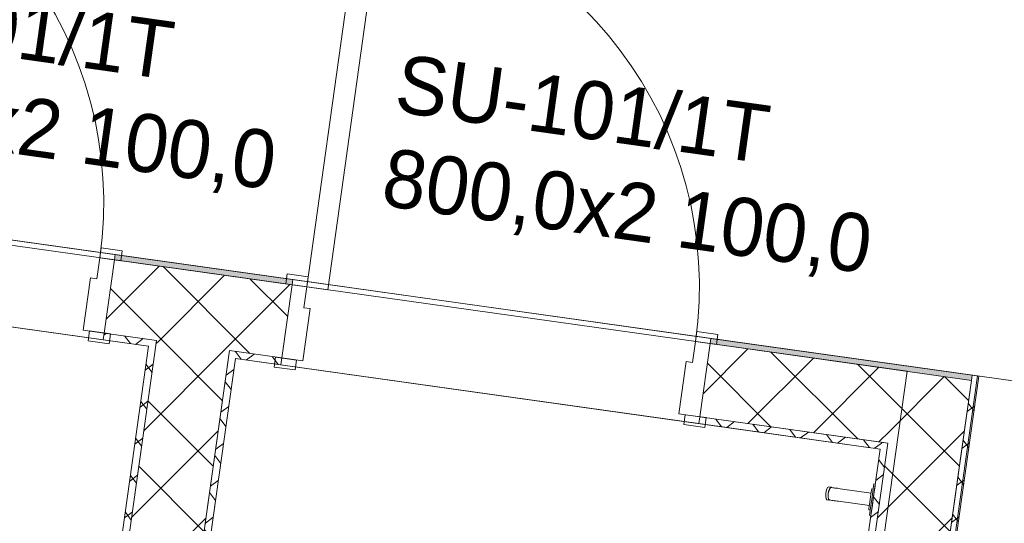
# Model space of a CAD drawing. Header units: millimetres. Extents: x 74467 to 235410, y -65 to 114857.
# Tile 58 of 256: x 88616 to 90482, y 87827 to 88781. Entities that reach past the tile are written whole.
import ezdxf
from ezdxf.enums import TextEntityAlignment as Align

# ---------------------------------------------------------------- set-up
doc = ezdxf.new("R2010")
doc.units = ezdxf.units.MM
doc.header["$MEASUREMENT"] = 0
doc.linetypes.add('Wipeout_Contour', pattern=[1000, 0, -1000])
for name, color, linetype in [('00 Kunstikonkursi LÜ jaoks asendi 2D', 7, 'Continuous'), ('1235 Vahelaed.AR', 7, 'Continuous'), ('1311 Siseseinad.AR', 7, 'Continuous'), ('1326 Seinapinnad.SA', 7, 'Continuous'), ('1336 Sanitaartehnika.SA', 7, 'Continuous'), ('9350 Netopind.AR', 7, 'Continuous'), ('Ruumi tekst', 7, 'Continuous'), ('Uks', 7, 'Continuous'), ('Ukse tähis', 7, 'Continuous')]:
    doc.layers.add(name, color=color, linetype=linetype)
doc.styles.add('GENERATED_STYLE_2', font='txt', dxfattribs={"width": 0.84})
doc.styles.add('GENERATED_STYLE_4', font='txt', dxfattribs={"width": 0.84})
pattern_1 = [(45, (0, 0), (-70.71068, 70.71068), []), (135, (0, 0), (70.71068, 70.71068), [])]
pattern_2 = [(307, (0, 0), (39.931776, 30.090751), []), (37, (0, 0), (-30.090751, 39.931776), [])]
pattern_3 = [(127, (0, 0), (39.931776, 30.090751), []), (217, (0, 0), (-30.090751, 39.931776), [])]
pattern_4 = [(217, (0, 0), (-30.090751, 39.931776), []), (307, (0, 0), (39.931776, 30.090751), [])]
pattern_5 = [(217, (0, 0), (-30.090751, 39.931776), []), (307, (0, 0), (39.931776, 30.090751), [])]

# ---------------------------------------------------------------- blocks, each defined once
blk = doc.blocks.new('Slab_6_1', base_point=(83401.2, 87307.1))
at = {"color": 254, "linetype": 'Wipeout_Contour', "lineweight": 0, "ltscale": 493859.9441}
blk.add_wipeout([(83401.2, 87307.1), (90052.9, 86372.3), (90297.8, 88115.1), (83646.2, 89050)], dxfattribs=at).dxf.layer = '1235 Vahelaed.AR'
at = {"layer": '1235 Vahelaed.AR', "color": 7, "linetype": 'Continuous', "lineweight": 13, "flags": 128}
blk.add_lwpolyline([(83401.2, 87307.1), (90052.9, 86372.3), (90297.8, 88115.1), (83646.2, 89050)], close=True, dxfattribs=at)
blk = doc.blocks.new('Slab_18_1', base_point=(93030.2, 94685.9))
at = {"color": 254, "linetype": 'Wipeout_Contour', "lineweight": 0, "ltscale": 774606.085274}
blk.add_wipeout([(93030.2, 94685.9), (90077.6, 73665.2), (95019, 72970.7), (98070.9, 94685.9), (96652.6, 94685.9), (94919.6, 94685.9)], dxfattribs=at).dxf.layer = '1235 Vahelaed.AR'
blk = doc.blocks.new('Slab_20_1', base_point=(83646.2, 89050))
at = {"color": 254, "linetype": 'Wipeout_Contour', "lineweight": 0, "ltscale": 750402.108278}
blk.add_wipeout([(83646.2, 89050), (90297.8, 88115.1), (90052.9, 86372.3), (91828.9, 86122.7), (92242.7, 89063.7), (83814.6, 90248.2)], dxfattribs=at).dxf.layer = '1235 Vahelaed.AR'
at = {"layer": '1235 Vahelaed.AR', "color": 7, "linetype": 'Continuous', "lineweight": 13, "flags": 128}
blk.add_lwpolyline([(83646.2, 89050), (83814.6, 90248.2), (92242.7, 89063.7), (91828.9, 86122.7), (90052.9, 86372.3), (90297.8, 88115.1)], close=True, dxfattribs=at)
blk = doc.blocks.new('WC_RG 110_5_1', base_point=(88957.5, 87754))
at = {"layer": '9350 Netopind.AR', "color": 7, "linetype": 'Continuous', "lineweight": 13, "flags": 128}
blk.add_lwpolyline([(89024.8, 88139.5), (88801.2, 86548.2), (90023.2, 86376.4), (90246.8, 87967.8)], close=True, dxfattribs=at)
at = {"layer": 'Ruumi tekst', "color": 7, "lineweight": 13, "char_height": 120, "attachment_point": 1, "rotation": 352}
for s, insert, style in [('\\A1;{\\pql;\\pt0,4600;\\fArial|b0|i0|c0|p34;RG 110\\fArial|b0|i0|c0|p34;\\A1{\\H.66x;\\S^  ;}\\fArial|b0|i0|c0|p34;\\fArial|b0|i0|c0|p34;\\A1{\\H.66x;\\S^  ;}}', (89051.6, 87704.9), 'GENERATED_STYLE_4'), ('\\A1;{\\pql;\\pt0,500;\\fArial|b1|i0|c0|p34;WC\\fArial|b1|i0|c0|p34;\\A1{\\H.66x;\\S^  ;}\\fArial|b1|i0|c0|p34;\\fArial|b1|i0|c0|p34;\\A1{\\H.66x;\\S^  ;}}', (89024.6, 87512.7), 'GENERATED_STYLE_2'), ('\\A1;{\\pql;\\pt0,4600;\\fArial|b0|i0|c0|p34;2,0\\fArial|b0|i0|c0|p34;\\A1{\\H.66x;\\S^  ;}\\fArial|b0|i0|c0|p34; m\\fArial|b0|i0|c0|p34;\\A1{\\H.66x;\\S2^  ;}}', (88997.3, 87318.9), 'GENERATED_STYLE_4')]:
    blk.add_mtext(s, dxfattribs=dict(at, insert=insert, style=style))
blk = doc.blocks.new('WC_RG 109_6_1', base_point=(87722.6, 87927.5))
at = {"layer": '9350 Netopind.AR', "color": 7, "linetype": 'Continuous', "lineweight": 13, "flags": 128}
blk.add_lwpolyline([(87777.1, 88314.9), (87553.4, 86723.5), (88636.8, 86571.3), (88860.4, 88162.6)], close=True, dxfattribs=at)
at = {"layer": 'Ruumi tekst', "color": 7, "lineweight": 13, "char_height": 120, "attachment_point": 1, "rotation": 352}
for s, insert, style in [('\\A1;{\\pql;\\pt0,4600;\\fArial|b0|i0|c0|p34;RG 109\\fArial|b0|i0|c0|p34;\\A1{\\H.66x;\\S^  ;}\\fArial|b0|i0|c0|p34;\\fArial|b0|i0|c0|p34;\\A1{\\H.66x;\\S^  ;}}', (87816.7, 87878.5), 'GENERATED_STYLE_4'), ('\\A1;{\\pql;\\pt0,500;\\fArial|b1|i0|c0|p34;WC\\fArial|b1|i0|c0|p34;\\A1{\\H.66x;\\S^  ;}\\fArial|b1|i0|c0|p34;\\fArial|b1|i0|c0|p34;\\A1{\\H.66x;\\S^  ;}}', (87789.7, 87686.2), 'GENERATED_STYLE_2'), ('\\A1;{\\pql;\\pt0,4600;\\fArial|b0|i0|c0|p34;1,8\\fArial|b0|i0|c0|p34;\\A1{\\H.66x;\\S^  ;}\\fArial|b0|i0|c0|p34; m\\fArial|b0|i0|c0|p34;\\A1{\\H.66x;\\S2^  ;}}', (87762.5, 87492.5), 'GENERATED_STYLE_4')]:
    blk.add_mtext(s, dxfattribs=dict(at, insert=insert, style=style))
blk = doc.blocks.new('Kätepesuala_RG 106_29_1', base_point=(90436.5, 88095.6))
at = {"layer": '9350 Netopind.AR', "color": 7, "linetype": 'Continuous', "lineweight": 13, "flags": 128}
blk.add_lwpolyline([(90186, 86363.7), (91629.5, 86160.8), (91874.5, 87903.7), (90430.9, 88106.5)], close=True, dxfattribs=at)
at = {"layer": 'Ruumi tekst', "color": 7, "lineweight": 13, "char_height": 120, "attachment_point": 1, "rotation": 352}
for s, insert, style in [('\\A1;{\\pql;\\pt0,4600;\\fArial|b0|i0|c0|p34;RG 106\\fArial|b0|i0|c0|p34;\\A1{\\H.66x;\\S^  ;}\\fArial|b0|i0|c0|p34;\\fArial|b0|i0|c0|p34;\\A1{\\H.66x;\\S^  ;}}', (90530.5, 88046.6), 'GENERATED_STYLE_4'), ('\\A1;{\\pql;\\pt0,500;\\fArial|b1|i0|c0|p34;Kätepesuala\\fArial|b1|i0|c0|p34;\\A1{\\H.66x;\\S^  ;}\\fArial|b1|i0|c0|p34;\\fArial|b1|i0|c0|p34;\\A1{\\H.66x;\\S^  ;}}', (90503.5, 87854.4), 'GENERATED_STYLE_2'), ('\\A1;{\\pql;\\pt0,4600;\\fArial|b0|i0|c0|p34;2,6\\fArial|b0|i0|c0|p34;\\A1{\\H.66x;\\S^  ;}\\fArial|b0|i0|c0|p34; m\\fArial|b0|i0|c0|p34;\\A1{\\H.66x;\\S2^  ;}}', (90476.3, 87660.6), 'GENERATED_STYLE_4')]:
    blk.add_mtext(s, dxfattribs=dict(at, insert=insert, style=style))
blk = doc.blocks.new('Koridor_RG 112_31_1', base_point=(84814.9, 90097.5))
at = {"layer": '9350 Netopind.AR', "color": 7, "linetype": 'Continuous', "lineweight": 13, "flags": 128}
blk.add_lwpolyline([(84021.1, 90209.1), (83995.4, 90025.9), (83777.5, 90056.5), (83657.1, 89199.9), (83875, 89169.3), (83855.5, 89030.6), (92084.6, 87874.1), (92250.3, 89052.5)], close=True, dxfattribs=at)
blk = doc.blocks.new('Opening_29_1')
at = {"layer": '1311 Siseseinad.AR', "color": 7, "linetype": 'Continuous', "lineweight": 15, "flags": 128}
for points in [[(88004.7, 88447.5), (88003.3, 88437.6)], [(88795.6, 88326.3), (88797, 88336.2)], [(87983.9, 88299), (87982.1, 88286.1)], [(88774.3, 88174.8), (88776.1, 88187.6)]]:
    blk.add_lwpolyline(points, dxfattribs=at)
at = {"layer": '1311 Siseseinad.AR', "color": 7, "linetype": 'Continuous', "lineweight": 13, "flags": 128}
for points in [[(88797, 88336.2), (88004.7, 88447.5)], [(88003.3, 88437.6), (87983.9, 88299)], [(88776.1, 88187.6), (88795.6, 88326.3)], [(87982.1, 88286.1), (88774.3, 88174.8)]]:
    blk.add_lwpolyline(points, dxfattribs=at)
blk = doc.blocks.new('Opening_45_1')
at = {"layer": '1311 Siseseinad.AR', "color": 7, "linetype": 'Continuous', "lineweight": 13, "flags": 128}
for points in [[(89132.3, 88278.9), (89112.8, 88140.3)], [(89925.9, 88177.5), (89133.6, 88288.8)], [(89905, 88029), (89924.5, 88167.6)], [(89111, 88127.4), (89903.2, 88016.1)]]:
    blk.add_lwpolyline(points, dxfattribs=at)
at = {"layer": '1311 Siseseinad.AR', "color": 7, "linetype": 'Continuous', "lineweight": 15, "flags": 128}
for points in [[(89133.6, 88288.8), (89132.3, 88278.9)], [(89924.5, 88167.6), (89925.9, 88177.5)], [(89112.8, 88140.3), (89111, 88127.4)], [(89903.2, 88016.1), (89905, 88029)]]:
    blk.add_lwpolyline(points, dxfattribs=at)
blk = doc.blocks.new('Door 24_6')
at = {"layer": 'Uks', "color": 7, "linetype": 'Continuous', "lineweight": 13}
for p, q in [((332, 0), (332, 744)), ((332, 744), (372, 744)), ((372, 744), (372, 0)), ((-412, 0), (-412, 19)), ((-412, 19), (-372, 19)), ((-372, 19), (-372, 0)), ((372, 19), (412, 19)), ((372, 0), (372, 19)), ((412, 19), (412, 0)), ((-372, 0), (-412, 0)), ((-400, 0), (-400, -140)), ((-400, 0), (-400, -140)), ((372, 0), (332, 0)), ((412, 0), (372, 0)), ((400, 0), (400, -140)), ((400, 0), (400, -140)), ((-412, -159), (-412, -140)), ((-412, -140), (-372, -140)), ((-372, -140), (-372, -159)), ((372, -140), (412, -140)), ((372, -159), (372, -140)), ((412, -140), (412, -159)), ((-372, -159), (-412, -159)), ((412, -159), (372, -159))]:
    blk.add_line(p, q, dxfattribs=at)
at = {"layer": 'Uks', "color": 7, "linetype": 'Continuous', "lineweight": 15}
for p, q in [((-400, 0), (-412, 0)), ((-400, 0), (-412, 0)), ((-372, 0), (-400, 0)), ((-400, 0), (-400, -140)), ((-372, -40), (-372, 0)), ((400, 0), (372, 0)), ((372, 0), (372, -40)), ((400, -140), (400, 0)), ((400, 0), (412, 0)), ((400, 0), (412, 0)), ((-360, -40), (-372, -40)), ((-360, -140), (-360, -40)), ((372, -40), (360, -40)), ((360, -40), (360, -140)), ((-400, -140), (-412, -140)), ((-400, -140), (-412, -140)), ((-400, -140), (-360, -140)), ((360, -140), (400, -140)), ((400, -140), (412, -140)), ((400, -140), (412, -140))]:
    blk.add_line(p, q, dxfattribs=at)
at = {"layer": 'Uks', "color": 7, "linetype": 'Continuous', "lineweight": 13}
blk.add_arc((372, 0), 744, 90, 180, dxfattribs=at)
blk = doc.blocks.new('Door Stamp 24')
at = {"layer": 'Ukse tähis', "color": 7, "lineweight": 13, "style": 'GENERATED_STYLE_2'}
for tag, p in [('AC_WIDO_ID', (-460.3, -326.6)), ('AC_TextStyle_4', (-460.3, -506))]:
    blk.add_attdef(tag, text='', height=110, dxfattribs=at).set_placement(p, align=Align.TOP_LEFT)
blk = doc.blocks.new('Wall_45_1', base_point=(90419.6, 88098))
at = {"layer": '1311 Siseseinad.AR', "linetype": 'Continuous', "lineweight": 13, "true_color": 0x50504f}
h = blk.add_hatch(dxfattribs=at)
h.set_pattern_fill('Plokk_õõnesbetoon_0001', color=251, style=0, pattern_type=2)
h.set_pattern_definition(pattern_1)
h.paths.add_polyline_path([(88795.6, 88326.3), (88776.1, 88187.6), (89112.8, 88140.3), (89132.3, 88278.9)])
h = blk.add_hatch(dxfattribs=at)
h.set_pattern_fill('Plokk_õõnesbetoon_0001', color=251, style=0, pattern_type=2)
h.set_pattern_definition(pattern_1)
h.paths.add_polyline_path([(89924.5, 88167.6), (89905, 88029), (90261.5, 87978.9), (90281, 88117.5)])
h = blk.add_hatch(dxfattribs=at)
h.set_pattern_fill('Plokk_õõnesbetoon_0001', color=251, style=0, pattern_type=2)
h.set_pattern_definition(pattern_1)
h.paths.add_polyline_path([(90281, 88117.5), (90261.5, 87978.9), (90419.6, 88098)])
h = blk.add_hatch(dxfattribs=at)
h.set_pattern_fill('Plokk_õõnesbetoon_0001', color=251, style=0, pattern_type=2)
h.set_pattern_definition(pattern_1)
h.paths.add_polyline_path([(90419.6, 88098), (90261.5, 87978.9), (90400.1, 87959.4)])
at = {"layer": '1311 Siseseinad.AR', "color": 7, "linetype": 'Continuous', "lineweight": 15}
for p, q in [((88795.6, 88326.3), (88807.4, 88324.6)), ((89132.3, 88278.9), (89120.4, 88280.6)), ((88776.1, 88187.6), (88788, 88186)), ((89924.5, 88167.6), (89936.3, 88165.9)), ((89112.8, 88140.3), (89100.9, 88142)), ((89905, 88029), (89916.9, 88027.3))]:
    blk.add_line(p, q, dxfattribs=at)
at = {"layer": '1311 Siseseinad.AR', "color": 7, "linetype": 'Continuous', "lineweight": 15, "flags": 128}
for points in [[(89132.3, 88278.9), (88795.6, 88326.3)], [(88776.1, 88187.6), (88875.1, 88173.7)], [(90419.6, 88098), (89924.5, 88167.6)], [(89013.7, 88154.2), (89112.8, 88140.3)], [(89905, 88029), (90261.5, 87978.9)]]:
    blk.add_lwpolyline(points, dxfattribs=at)
at = {"layer": '1311 Siseseinad.AR', "color": 7, "linetype": 'Continuous', "lineweight": 13, "flags": 128}
blk.add_lwpolyline([(90419.6, 88098), (90400.1, 87959.4)], dxfattribs=at)
at = {"layer": 'Uks', "color": 7, "linetype": 'Continuous', "lineweight": 13, "xscale": -0.9999999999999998, "zscale": 1000, "rotation": 352.0000000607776}
for p in [(88399.5, 88381.9), (89528.4, 88223.3)]:
    blk.add_blockref('Door 24_6', p, dxfattribs=at)
at = {"layer": 'Ukse tähis', "color": 7, "lineweight": 13}
ref = blk.add_blockref('Door Stamp 24', (88380, 88243.3), dxfattribs=dict(at, rotation=172.0000000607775))
ref.add_attrib('AC_TextStyle_4', '800,0x2\xa0100,0', dxfattribs={"color": 7, "lineweight": 13, "height": 110, "rotation": 352, "style": 'GENERATED_STYLE_2'}).set_placement((88184.8, 88697.3), align=Align.TOP_LEFT)
ref.add_attrib('AC_WIDO_ID', 'SU-101/1T', dxfattribs={"color": 7, "lineweight": 13, "height": 110, "rotation": 352, "style": 'GENERATED_STYLE_2'}).set_placement((88209.6, 88875), align=Align.TOP_LEFT)
ref = blk.add_blockref('Door Stamp 24', (89508.9, 88084.6), dxfattribs=dict(at, rotation=172.0000000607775))
ref.add_attrib('AC_TextStyle_4', '800,0x2\xa0100,0', dxfattribs={"color": 7, "lineweight": 13, "height": 110, "rotation": 352, "style": 'GENERATED_STYLE_2'}).set_placement((89313.7, 88538.7), align=Align.TOP_LEFT)
ref.add_attrib('AC_WIDO_ID', 'SU-101/1T', dxfattribs={"color": 7, "lineweight": 13, "height": 110, "rotation": 352, "style": 'GENERATED_STYLE_2'}).set_placement((89338.5, 88716.3), align=Align.TOP_LEFT)
blk = doc.blocks.new('Wall_68_1', base_point=(88788.3, 86550))
at = {"layer": '1311 Siseseinad.AR', "linetype": 'Continuous', "lineweight": 13, "true_color": 0x50504f}
h = blk.add_hatch(dxfattribs=at)
h.set_pattern_fill('Plokk_õõnesbetoon_0001', color=251, style=0, pattern_type=2)
h.set_pattern_definition(pattern_1)
h.paths.add_polyline_path([(88788.3, 86550), (89013.7, 88154.2), (88875.1, 88173.7), (88649.6, 86569.5)])
at = {"layer": '1311 Siseseinad.AR', "color": 7, "linetype": 'Continuous', "lineweight": 15, "flags": 128}
for points in [[(88875.1, 88173.7), (88649.6, 86569.5)], [(88788.3, 86550), (89013.7, 88154.2)]]:
    blk.add_lwpolyline(points, dxfattribs=at)
at = {"layer": '1311 Siseseinad.AR', "color": 7, "linetype": 'Continuous', "lineweight": 13, "flags": 128}
blk.add_lwpolyline([(88788.3, 86550), (88649.6, 86569.5)], dxfattribs=at)
blk = doc.blocks.new('Wall_300_1', base_point=(90419.6, 88098))
at = {"layer": '1326 Seinapinnad.SA', "linetype": 'Continuous', "lineweight": 0, "true_color": 0xfefefe}
for points in [[(88795.6, 88326.3), (89132.3, 88278.9), (89133.6, 88288.8), (88797, 88336.2)], [(89925.9, 88177.5), (89924.5, 88167.6), (90419.6, 88098), (90421, 88107.9)]]:
    blk.add_hatch(color=7, dxfattribs=at).paths.add_polyline_path(points)
at = {"layer": '1326 Seinapinnad.SA', "color": 7, "linetype": 'Continuous', "lineweight": 15}
blk.add_line((90421, 88107.9), (90419.6, 88098), dxfattribs=at)
at = {"layer": '1326 Seinapinnad.SA', "color": 7, "linetype": 'Continuous', "lineweight": 15, "flags": 128}
for points in [[(89133.6, 88288.8), (88797, 88336.2)], [(88795.6, 88326.3), (89132.3, 88278.9)], [(89924.5, 88167.6), (90419.6, 88098)], [(90421, 88107.9), (89925.9, 88177.5)]]:
    blk.add_lwpolyline(points, dxfattribs=at)
blk = doc.blocks.new('Wall_460_1', base_point=(90174.7, 86355.1))
at = {"layer": '1326 Seinapinnad.SA', "linetype": 'Continuous', "lineweight": 13}
h = blk.add_hatch(dxfattribs=at)
h.set_pattern_fill('Grid_5x5_Diagonaal_0001', color=230, style=0, pattern_type=2)
h.set_pattern_definition(pattern_2)
h.paths.add_polyline_path([(90187.5, 86353.3), (90433.9, 88106.1), (90419.6, 88098), (90174.7, 86355.1)])
h = blk.add_hatch(dxfattribs=at)
h.set_pattern_fill('Grid_5x5_Diagonaal_0001', color=230, style=0, pattern_type=2)
h.set_pattern_definition(pattern_2)
h.paths.add_polyline_path([(90421, 88107.9), (90419.6, 88098), (90433.9, 88106.1)])
at = {"layer": '1326 Seinapinnad.SA', "color": 7, "linetype": 'Continuous', "lineweight": 15}
blk.add_line((90421, 88107.9), (90419.6, 88098), dxfattribs=at)
at = {"layer": '1326 Seinapinnad.SA', "color": 7, "linetype": 'Continuous', "lineweight": 15, "flags": 128}
for points in [[(90419.6, 88098), (90174.7, 86355.1)], [(90187.5, 86353.3), (90433.9, 88106.1)], [(90433.9, 88106.1), (90421, 88107.9)], [(90174.7, 86355.1), (90187.5, 86353.3)]]:
    blk.add_lwpolyline(points, dxfattribs=at)
blk = doc.blocks.new('Wall_522_1', base_point=(90174.7, 86355.1))
at = {"layer": '1311 Siseseinad.AR', "linetype": 'Continuous', "lineweight": 13, "true_color": 0x50504f}
h = blk.add_hatch(dxfattribs=at)
h.set_pattern_fill('Plokk_õõnesbetoon_0001', color=251, style=0, pattern_type=2)
h.set_pattern_definition(pattern_1)
h.paths.add_polyline_path([(90261.5, 87978.9), (90036, 86374.6), (90174.7, 86355.1), (90400.1, 87959.4)])
at = {"layer": '1311 Siseseinad.AR', "color": 7, "linetype": 'Continuous', "lineweight": 15, "flags": 128}
for points in [[(90261.5, 87978.9), (90036, 86374.6)], [(90174.7, 86355.1), (90400.1, 87959.4)]]:
    blk.add_lwpolyline(points, dxfattribs=at)
at = {"layer": '1311 Siseseinad.AR', "color": 7, "linetype": 'Continuous', "lineweight": 13, "flags": 128}
blk.add_lwpolyline([(90174.7, 86355.1), (90036, 86374.6)], dxfattribs=at)
blk = doc.blocks.new('Wall_524_1', base_point=(88677.5, 86767.5))
at = {"layer": '1326 Seinapinnad.SA', "linetype": 'Continuous', "lineweight": 13}
h = blk.add_hatch(dxfattribs=at)
h.set_pattern_fill('Grid_5x5_Diagonaal_0001', color=230, style=0, pattern_type=2)
h.set_pattern_definition(pattern_3)
h.paths.add_polyline_path([(88862.2, 88175.5), (88860.4, 88162.6), (88875.1, 88173.7)])
h = blk.add_hatch(dxfattribs=at)
h.set_pattern_fill('Grid_5x5_Diagonaal_0001', color=230, style=0, pattern_type=2)
h.set_pattern_definition(pattern_3)
h.paths.add_polyline_path([(88875.1, 88173.7), (88860.4, 88162.6), (88873.3, 88160.8)])
h = blk.add_hatch(dxfattribs=at)
h.set_pattern_fill('Grid_5x5_Diagonaal_0001', color=230, style=0, pattern_type=2)
h.set_pattern_definition(pattern_3)
h.paths.add_polyline_path([(88860.4, 88162.6), (88664.6, 86769.3), (88677.5, 86767.5), (88873.3, 88160.8)])
at = {"layer": '1326 Seinapinnad.SA', "color": 7, "linetype": 'Continuous', "lineweight": 15, "flags": 128}
for points in [[(88677.5, 86767.5), (88875.1, 88173.7)], [(88875.1, 88173.7), (88862.2, 88175.5)], [(88860.4, 88162.6), (88664.6, 86769.3)]]:
    blk.add_lwpolyline(points, dxfattribs=at)
blk = doc.blocks.new('Wall_525_1', base_point=(88875.1, 88173.7))
at = {"layer": '1326 Seinapinnad.SA', "linetype": 'Continuous', "lineweight": 13}
h = blk.add_hatch(dxfattribs=at)
h.set_pattern_fill('Grid_5x5_Diagonaal_0001', color=230, style=0, pattern_type=2)
h.set_pattern_definition(pattern_4)
h.paths.add_polyline_path([(87764.2, 88316.7), (87777.1, 88314.9), (87766, 88329.6)])
h = blk.add_hatch(dxfattribs=at)
h.set_pattern_fill('Grid_5x5_Diagonaal_0001', color=230, style=0, pattern_type=2)
h.set_pattern_definition(pattern_4)
h.paths.add_polyline_path([(87766, 88329.6), (87777.1, 88314.9), (87778.9, 88327.8)])
h = blk.add_hatch(dxfattribs=at)
h.set_pattern_fill('Grid_5x5_Diagonaal_0001', color=230, style=0, pattern_type=2)
h.set_pattern_definition(pattern_4)
h.paths.add_polyline_path([(87777.1, 88314.9), (87982.1, 88286.1), (87983.9, 88299), (87778.9, 88327.8)])
h = blk.add_hatch(dxfattribs=at)
h.set_pattern_fill('Grid_5x5_Diagonaal_0001', color=230, style=0, pattern_type=2)
h.set_pattern_definition(pattern_4)
h.paths.add_polyline_path([(88776.1, 88187.6), (88774.3, 88174.8), (88860.4, 88162.6), (88862.2, 88175.5)])
at = {"layer": '1326 Seinapinnad.SA', "color": 7, "linetype": 'Continuous', "lineweight": 15, "flags": 128}
for points in [[(87766, 88329.6), (87764.2, 88316.7)], [(87983.9, 88299), (87766, 88329.6)], [(87777.1, 88314.9), (87982.1, 88286.1)], [(88862.2, 88175.5), (88776.1, 88187.6)], [(88774.3, 88174.8), (88860.4, 88162.6)]]:
    blk.add_lwpolyline(points, dxfattribs=at)
blk = doc.blocks.new('Wall_527_1', base_point=(90063.9, 86572.7))
at = {"layer": '1326 Seinapinnad.SA', "linetype": 'Continuous', "lineweight": 13}
h = blk.add_hatch(dxfattribs=at)
h.set_pattern_fill('Grid_5x5_Diagonaal_0001', color=230, style=0, pattern_type=2)
h.set_pattern_definition(pattern_3)
h.paths.add_polyline_path([(90248.6, 87980.7), (90246.8, 87967.8), (90261.5, 87978.9)])
h = blk.add_hatch(dxfattribs=at)
h.set_pattern_fill('Grid_5x5_Diagonaal_0001', color=230, style=0, pattern_type=2)
h.set_pattern_definition(pattern_3)
h.paths.add_polyline_path([(90246.8, 87967.8), (90051, 86574.5), (90063.9, 86572.7), (90259.7, 87966)])
h = blk.add_hatch(dxfattribs=at)
h.set_pattern_fill('Grid_5x5_Diagonaal_0001', color=230, style=0, pattern_type=2)
h.set_pattern_definition(pattern_3)
h.paths.add_polyline_path([(90261.5, 87978.9), (90246.8, 87967.8), (90259.7, 87966)])
at = {"layer": '1326 Seinapinnad.SA', "color": 7, "linetype": 'Continuous', "lineweight": 15, "flags": 128}
for points in [[(90261.5, 87978.9), (90248.6, 87980.7)], [(90246.8, 87967.8), (90051, 86574.5)], [(90063.9, 86572.7), (90261.5, 87978.9)]]:
    blk.add_lwpolyline(points, dxfattribs=at)
blk = doc.blocks.new('Wall_528_1', base_point=(90261.5, 87978.9))
at = {"layer": '1326 Seinapinnad.SA', "linetype": 'Continuous', "lineweight": 13}
h = blk.add_hatch(dxfattribs=at)
h.set_pattern_fill('Grid_5x5_Diagonaal_0001', color=230, style=0, pattern_type=2)
h.set_pattern_definition(pattern_5)
h.paths.add_polyline_path([(89011.9, 88141.3), (89024.8, 88139.5), (89013.7, 88154.2)])
h = blk.add_hatch(dxfattribs=at)
h.set_pattern_fill('Grid_5x5_Diagonaal_0001', color=230, style=0, pattern_type=2)
h.set_pattern_definition(pattern_5)
h.paths.add_polyline_path([(89013.7, 88154.2), (89024.8, 88139.5), (89026.6, 88152.4)])
h = blk.add_hatch(dxfattribs=at)
h.set_pattern_fill('Grid_5x5_Diagonaal_0001', color=230, style=0, pattern_type=2)
h.set_pattern_definition(pattern_5)
h.paths.add_polyline_path([(89024.8, 88139.5), (89111, 88127.4), (89112.8, 88140.3), (89026.6, 88152.4)])
h = blk.add_hatch(dxfattribs=at)
h.set_pattern_fill('Grid_5x5_Diagonaal_0001', color=230, style=0, pattern_type=2)
h.set_pattern_definition(pattern_5)
h.paths.add_polyline_path([(89905, 88029), (89903.2, 88016.1), (90246.8, 87967.8), (90248.6, 87980.7)])
at = {"layer": '1326 Seinapinnad.SA', "color": 7, "linetype": 'Continuous', "lineweight": 15, "flags": 128}
for points in [[(89013.7, 88154.2), (89011.9, 88141.3)], [(89112.8, 88140.3), (89013.7, 88154.2)], [(89024.8, 88139.5), (89111, 88127.4)], [(90248.6, 87980.7), (89905, 88029)], [(89903.2, 88016.1), (90246.8, 87967.8)]]:
    blk.add_lwpolyline(points, dxfattribs=at)
blk = doc.blocks.new('Wall_529_1', base_point=(89013.7, 88154.2))
at = {"layer": '1326 Seinapinnad.SA', "linetype": 'Continuous', "lineweight": 13}
h = blk.add_hatch(dxfattribs=at)
h.set_pattern_fill('Grid_5x5_Diagonaal_0001', color=230, style=0, pattern_type=2)
h.set_pattern_definition([(307, (0, 0), (39.931776, 30.090751), []), (37, (0, 0), (-30.090751, 39.931776), [])])
h.paths.add_polyline_path([(88816.1, 86748), (88829, 86746.2), (89024.8, 88139.5), (89011.9, 88141.3)])
at = {"layer": '1326 Seinapinnad.SA', "color": 7, "linetype": 'Continuous', "lineweight": 15, "flags": 128}
for points in [[(89011.9, 88141.3), (88816.1, 86748)], [(88829, 86746.2), (89024.8, 88139.5)]]:
    blk.add_lwpolyline(points, dxfattribs=at)
blk = doc.blocks.new('segisti seinal[757]_1', base_point=(90147.9, 87914.1))
at = {"layer": '1336 Sanitaartehnika.SA', "color": 253, "linetype": 'Continuous', "lineweight": 13, "true_color": 0xa5a6a4}
for p, q in [((90145.1, 87890.5), (90143.8, 87884.4)), ((90147.1, 87894.9), (90145.1, 87890.5)), ((90149.2, 87896.3), (90147.1, 87894.9)), ((90149.7, 87889.9), (90148.3, 87883.8)), ((90149.8, 87889.6), (90148.4, 87883.8)), ((90149.2, 87896.3), (90153.8, 87895.6)), ((90151.7, 87894.2), (90149.7, 87889.9)), ((90151.7, 87893.8), (90149.8, 87889.6)), ((90153.8, 87895.6), (90151.7, 87894.2)), ((90153.7, 87895.1), (90151.7, 87893.8)), ((90153.7, 87895.1), (90156.7, 87894.7)), ((90154.3, 87895.1), (90153.8, 87895.6)), ((90156.7, 87894.7), (90158.6, 87894.5)), ((90158.6, 87894.5), (90160.8, 87894.1)), ((90160.8, 87894.1), (90163.2, 87893.8)), ((90163.2, 87893.8), (90165.7, 87893.5)), ((90165.7, 87893.5), (90168.4, 87893.1)), ((90168.4, 87893.1), (90171.1, 87892.7)), ((90171.1, 87892.7), (90229.5, 87884.5)), ((90230.3, 87889.8), (90229.2, 87882.5)), ((90230.6, 87892.4), (90230.3, 87889.8)), ((90230.6, 87892.4), (90233.4, 87892)), ((90232.7, 87887.1), (90230.6, 87872.2)), ((90234.2, 87898), (90232.7, 87887.1)), ((90235.4, 87886.7), (90233.3, 87871.8)), ((90234.8, 87901.9), (90234.2, 87898)), ((90234.8, 87901.9), (90237.5, 87901.5)), ((90236.9, 87897.6), (90235.4, 87886.7)), ((90237.5, 87901.5), (90236.9, 87897.6)), ((90143.8, 87884.4), (90143.4, 87878.2)), ((90143.4, 87878.2), (90144.1, 87873.4)), ((90144.1, 87873.4), (90145.8, 87871.5)), ((90145.8, 87871.5), (90150.3, 87870.9)), ((90148.3, 87883.8), (90147.9, 87877.5)), ((90147.9, 87877.5), (90148.7, 87872.8)), ((90148.4, 87883.8), (90148.1, 87877.8)), ((90148.1, 87877.8), (90148.8, 87873.2)), ((90148.7, 87872.8), (90150.3, 87870.9)), ((90148.8, 87873.2), (90150.4, 87871.4)), ((90150.3, 87870.9), (90150.9, 87871.3)), ((90150.4, 87871.4), (90153.4, 87871)), ((90153.4, 87871), (90155.3, 87870.7)), ((90155.3, 87870.7), (90157.5, 87870.4)), ((90157.5, 87870.4), (90159.8, 87870)), ((90159.8, 87870), (90162.4, 87869.7)), ((90162.4, 87869.7), (90165.1, 87869.3)), ((90165.1, 87869.3), (90167.8, 87868.9)), ((90167.8, 87868.9), (90226.2, 87860.7)), ((90227.8, 87872.6), (90226.5, 87862.7)), ((90229.2, 87882.5), (90227.8, 87872.6)), ((90230.6, 87872.2), (90228.5, 87857.4)), ((90233.3, 87871.8), (90231.2, 87857)), ((90225.4, 87855.5), (90225.1, 87852.8)), ((90225.1, 87852.8), (90227.8, 87852.4)), ((90226.5, 87862.7), (90225.4, 87855.5)), ((90228.5, 87857.4), (90227, 87846.5)), ((90231.2, 87857), (90229.7, 87846.1)), ((90227, 87846.5), (90226.4, 87842.5)), ((90226.4, 87842.5), (90229.2, 87842.1)), ((90229.7, 87846.1), (90229.2, 87842.1))]:
    blk.add_line(p, q, dxfattribs=at)

msp = doc.modelspace()

# ---------------------------------------------------------------- block references
at = {"layer": '1235 Vahelaed.AR', "color": 7, "linetype": 'Continuous', "lineweight": 13}
msp.add_blockref('Slab_6_1', (83401.2, 87307.1), dxfattribs=at)

# ---------------------------------------------------------------- next in the draw order: block references
msp.add_blockref('Slab_18_1', (93030.2, 94685.9), dxfattribs=at)

# ---------------------------------------------------------------- next in the draw order: block references
msp.add_blockref('Slab_20_1', (83646.2, 89050), dxfattribs=at)

# ---------------------------------------------------------------- next in the draw order: linework, layer by layer
at = {"layer": '9350 Netopind.AR', "color": 153, "linetype": 'Continuous', "lineweight": 0, "true_color": 0x7da59c, "flags": 128}
for points in [[(87777.1, 88314.9), (87553.4, 86723.5), (88636.8, 86571.3), (88860.4, 88162.6)], [(89024.8, 88139.5), (88801.2, 86548.2), (90023.2, 86376.4), (90246.8, 87967.8)]]:
    msp.add_lwpolyline(points, close=True, dxfattribs=at)

# ---------------------------------------------------------------- next in the draw order: block references
at = {"layer": '9350 Netopind.AR', "color": 7, "linetype": 'Continuous', "lineweight": 13}
for name, p in [('WC_RG 109_6_1', (87722.6, 87927.5)), ('WC_RG 110_5_1', (88957.5, 87754))]:
    msp.add_blockref(name, p, dxfattribs=at)

# ---------------------------------------------------------------- next in the draw order: wipeouts: each hides what was drawn before it
at = {"color": 254, "linetype": 'Wipeout_Contour', "lineweight": 0, "ltscale": 2114394.831306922}
msp.add_wipeout([(85800.3, 114798.7), (85283.2, 113762.1), (81457.7, 105547.9), (79754.2, 98873.6), (74745, 58252.1), (78841, 57691.9), (79724.5, 63897.4), (78115.9, 65420.5), (79009.9, 71803.1), (79406.1, 71747.7), (79876.3, 75104.9), (81262.8, 74910.7), (81927.7, 79472.6), (80911.9, 79614.8), (81132.4, 81189.5), (82153, 81046.5), (85252, 103464.9), (90613.8, 114702.2)], dxfattribs=at).dxf.layer = '00 Kunstikonkursi LÜ jaoks asendi 2D'

# ---------------------------------------------------------------- next in the draw order: wipeouts: each hides what was drawn before it
at = {"color": 254, "linetype": 'Wipeout_Contour', "lineweight": 0, "ltscale": 1106957.325690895}
msp.add_wipeout([(86371.6, 105811.4), (85252, 103464.9), (118693.5, 103518.1), (139774.1, 103480.6), (139783.7, 82997), (142852.8, 81554), (142830.8, 105959.2)], dxfattribs=at).dxf.layer = '00 Kunstikonkursi LÜ jaoks asendi 2D'

# ---------------------------------------------------------------- next in the draw order: linework, layer by layer
at = {"layer": '9350 Netopind.AR', "color": 7, "linetype": 'Continuous', "lineweight": 0, "true_color": 0xfaefc5, "flags": 128}
msp.add_lwpolyline([(84021.1, 90209.1), (83995.4, 90025.9), (83777.5, 90056.5), (83657.1, 89199.9), (83875, 89169.3), (83855.5, 89030.6), (92084.6, 87874.1), (92250.3, 89052.5)], close=True, dxfattribs=at)
at = {"layer": '9350 Netopind.AR', "color": 153, "linetype": 'Continuous', "lineweight": 0, "true_color": 0x7da59c, "flags": 128}
msp.add_lwpolyline([(90186, 86363.7), (91629.5, 86160.8), (91874.5, 87903.7), (90430.9, 88106.5)], close=True, dxfattribs=at)

# ---------------------------------------------------------------- next in the draw order: block references
at = {"layer": '1311 Siseseinad.AR', "color": 7, "lineweight": 15}
for name, p in [('Wall_45_1', (90419.6, 88098)), ('Wall_68_1', (88788.3, 86550)), ('Wall_522_1', (90174.7, 86355.1))]:
    msp.add_blockref(name, p, dxfattribs=at)
at = {"layer": '1311 Siseseinad.AR', "color": 7, "linetype": 'Continuous', "lineweight": 13}
for name in ['Opening_29_1', 'Opening_45_1']:
    msp.add_blockref(name, (0, 0), dxfattribs=at)
at = {"layer": '1326 Seinapinnad.SA', "color": 7, "lineweight": 15}
for name, p in [('Wall_300_1', (90419.6, 88098)), ('Wall_525_1', (88875.1, 88173.7)), ('Wall_524_1', (88677.5, 86767.5)), ('Wall_528_1', (90261.5, 87978.9)), ('Wall_529_1', (89013.7, 88154.2)), ('Wall_460_1', (90174.7, 86355.1)), ('Wall_527_1', (90063.9, 86572.7))]:
    msp.add_blockref(name, p, dxfattribs=at)
at = {"layer": '1336 Sanitaartehnika.SA', "color": 253, "linetype": 'Continuous', "lineweight": 13, "true_color": 0xa5a6a4}
msp.add_blockref('segisti seinal[757]_1', (90147.9, 87914.1), dxfattribs=at)
at = {"layer": '9350 Netopind.AR', "color": 7, "linetype": 'Continuous', "lineweight": 13}
for name, p in [('Koridor_RG 112_31_1', (84814.9, 90097.5)), ('Kätepesuala_RG 106_29_1', (90436.5, 88095.6))]:
    msp.add_blockref(name, p, dxfattribs=at)

doc.saveas('drawing.dxf')
